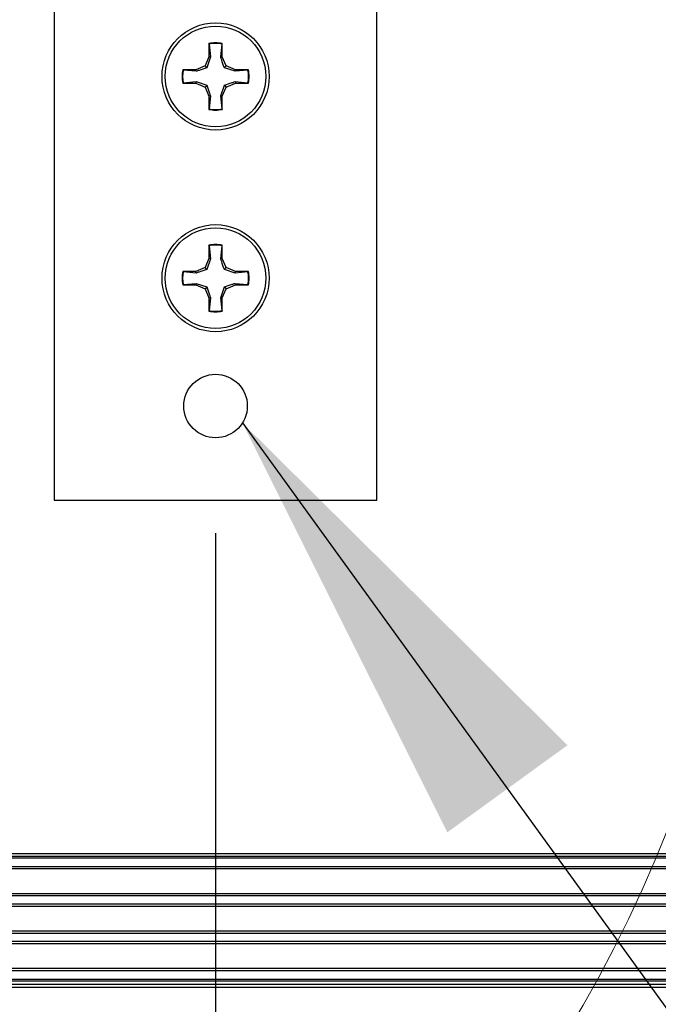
# Model space of a CAD drawing. Header units: inches. Extents: x 0.3 to 33.8, y 0.2 to 21.7.
# Tile 58 of 75: x 25.27 to 25.468, y 9.69 to 9.996. Entities that reach past the tile are written whole.
import ezdxf

# ---------------------------------------------------------------- set-up
doc = ezdxf.new("R2010")
doc.units = ezdxf.units.IN
doc.header["$MEASUREMENT"] = 0
doc.layers.add('BORDERS', color=7, linetype='Continuous')
doc.styles.add('SLDTEXTSTYLE0', font='TXT', dxfattribs={"width": 0.75})
doc.dimstyles.new('SLDDIMSTYLE2', dxfattribs={"dimtxt": 0.1377952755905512, "dimasz": 0.14, "dimexe": 0, "dimexo": 0.0625, "dimgap": 0.0344488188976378, "dimtad": 1, "dimdec": 3, "dimlfac": 10, "dimrnd": 1e-09, "dimzin": 12, "dimdsep": 46, "dimtxsty": 'SLDTEXTSTYLE0', "dimblk1": 'CLOSED', "dimblk2": 'CLOSED', "dimsah": 1, "dimcen": 0.09, "dimadec": 0, "dimazin": 3, "dimtfac": 1, "dimtdec": 3, "dimtmove": 0, "dimatfit": 0, "dimldrblk": 'CLOSED', "dimfxl": 0, "dimfrac": 2, "dimtolj": 1, "dimtzin": 12, "dimarcsym": 0})
doc.dimstyles.new('SLDDIMSTYLE3', dxfattribs={"dimtxt": 0.18, "dimasz": 0.14, "dimexe": 0, "dimexo": 0.0625, "dimgap": 0, "dimtad": 0, "dimtih": 1, "dimtoh": 1, "dimdec": 0, "dimrnd": 1e-09, "dimzin": 0, "dimdsep": 46, "dimtxsty": 'Standard', "dimsah": 1, "dimcen": 0.09, "dimadec": 0, "dimazin": 0, "dimtfac": 0.14, "dimtdec": 0, "dimtofl": 0, "dimtmove": 0, "dimatfit": 3, "dimfxl": 0, "dimfrac": 2, "dimtolj": 1, "dimtzin": 0, "dimarcsym": 0})

# ---------------------------------------------------------------- blocks, each defined once
blk = doc.blocks.new('_Closed')
at = {"color": 0, "linetype": 'ByBlock', "lineweight": -2}
for p, q in [((-1, 0.166667), (0, 0)), ((-1, 0.166667), (-1, -0.166667)), ((0, 0), (-1, -0.166667)), ((0, 0), (-1, 0))]:
    blk.add_line(p, q, dxfattribs=at)
blk = doc.blocks.new('_D_8')
at = {"layer": 'BORDERS'}
for p, q in [((24.83900498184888, 9.836496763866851), (24.83900498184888, 8.476502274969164)), ((25.08506797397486, 9.757520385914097), (25.08506797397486, 8.476502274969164)), ((24.22242825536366, 8.94078895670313), (24.18044375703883, 8.94078895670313)), ((24.18044375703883, 8.94078895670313), (24.18044375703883, 8.722038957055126)), ((24.42605905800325, 8.940788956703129), (24.46804355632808, 8.940788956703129)), ((24.46804355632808, 8.940788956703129), (24.46804355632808, 8.722038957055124)), ((24.18044375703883, 8.722038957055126), (24.22242825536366, 8.722038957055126)), ((24.46804355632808, 8.722038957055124), (24.42605905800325, 8.722038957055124)), ((24.83900498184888, 8.515872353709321), (24.04425129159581, 8.515872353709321)), ((25.08506797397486, 8.515872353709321), (24.83900498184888, 8.515872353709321)), ((25.08506797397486, 8.515872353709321), (25.33506797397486, 8.515872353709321))]:
    blk.add_line(p, q, dxfattribs=at)
at = {"layer": 'BORDERS', "xscale": 0.14, "yscale": 0.14}
blk.add_blockref('_Closed', (24.83900498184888, 8.515872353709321, -0.1940375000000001), dxfattribs=at)
at = {"layer": 'BORDERS', "xscale": 0.14, "yscale": 0.14, "rotation": 180.0000000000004}
blk.add_blockref('_Closed', (25.08506797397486, 8.515872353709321, -0.1940375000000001), dxfattribs=at)
at = {"layer": 'BORDERS', "char_height": 0.1377952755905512, "attachment_point": 1, "style": 'SLDTEXTSTYLE0'}
for s, insert in [('63', (24.22242825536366, 8.899666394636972)), ('2.461', (24.09515899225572, 8.693499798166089))]:
    blk.add_mtext(s, dxfattribs=dict(at, insert=insert))
blk = doc.blocks.new('_D_9')
at = {"layer": 'BORDERS'}
for p, q in [((25.33113096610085, 9.836496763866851), (25.33113096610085, 8.476502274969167)), ((25.08506797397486, 9.757520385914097), (25.08506797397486, 8.476502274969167)), ((25.70850199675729, 8.940788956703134), (25.66651749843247, 8.940788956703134)), ((25.66651749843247, 8.940788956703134), (25.66651749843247, 8.72203895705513)), ((25.91213279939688, 8.940788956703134), (25.95411729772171, 8.940788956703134)), ((25.95411729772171, 8.940788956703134), (25.95411729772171, 8.72203895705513)), ((25.66651749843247, 8.72203895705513), (25.70850199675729, 8.72203895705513)), ((25.95411729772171, 8.72203895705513), (25.91213279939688, 8.72203895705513)), ((25.08506797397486, 8.515872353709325), (24.83506797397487, 8.515872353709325)), ((25.08506797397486, 8.515872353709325), (25.33113096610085, 8.515872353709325)), ((25.33113096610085, 8.515872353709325), (26.09030975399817, 8.515872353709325))]:
    blk.add_line(p, q, dxfattribs=at)
at = {"layer": 'BORDERS', "xscale": 0.14, "yscale": 0.14}
blk.add_blockref('_Closed', (25.08506797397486, 8.515872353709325, -0.1940375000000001), dxfattribs=at)
at = {"layer": 'BORDERS', "xscale": 0.14, "yscale": 0.14, "rotation": 180.0000000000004}
blk.add_blockref('_Closed', (25.33113096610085, 8.515872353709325, -0.1940375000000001), dxfattribs=at)
at = {"layer": 'BORDERS', "char_height": 0.1377952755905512, "attachment_point": 1, "style": 'SLDTEXTSTYLE0'}
for s, insert in [('63', (25.70850199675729, 8.899666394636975)), ('2.461', (25.58123273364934, 8.69349979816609))]:
    blk.add_mtext(s, dxfattribs=dict(at, insert=insert))

msp = doc.modelspace()

# ---------------------------------------------------------------- linework, layer by layer
at = {"color": 7, "linetype": 'Continuous', "lineweight": 25}
for p, q in [((25.28113096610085, 10.04673298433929), (25.28113096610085, 9.846732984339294)), ((25.38113096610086, 9.846732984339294), (25.38113096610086, 10.04673298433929)), ((25.32905096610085, 9.988172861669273), (25.32905096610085, 9.984117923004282)), ((25.3291275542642, 9.988030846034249), (25.32905096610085, 9.988172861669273)), ((25.3291275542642, 9.988030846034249), (25.32952986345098, 9.984022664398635)), ((25.33273206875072, 9.984022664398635), (25.33313437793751, 9.988030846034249)), ((25.33313437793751, 9.988030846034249), (25.33321096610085, 9.988172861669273)), ((25.33321096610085, 9.984117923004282), (25.33321096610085, 9.988172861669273)), ((25.32905096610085, 9.984117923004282), (25.32786330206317, 9.981250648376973)), ((25.32952986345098, 9.984022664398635), (25.32841530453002, 9.980698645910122)), ((25.32952986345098, 9.984022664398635), (25.32905096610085, 9.984117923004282)), ((25.33273206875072, 9.984022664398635), (25.33321096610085, 9.984117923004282)), ((25.33439863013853, 9.981250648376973), (25.33321096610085, 9.984117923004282)), ((25.32499602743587, 9.980062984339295), (25.32094108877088, 9.980062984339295)), ((25.3210831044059, 9.979986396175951), (25.32094108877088, 9.980062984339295)), ((25.32509128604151, 9.979584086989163), (25.3210831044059, 9.979986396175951)), ((25.32786330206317, 9.981250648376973), (25.32499602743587, 9.980062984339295)), ((25.32509128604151, 9.979584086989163), (25.32499602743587, 9.980062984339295)), ((25.32841530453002, 9.980698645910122), (25.32786330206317, 9.981250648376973)), ((25.33384662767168, 9.980698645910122), (25.33439863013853, 9.981250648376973)), ((25.3371706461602, 9.979584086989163), (25.33384662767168, 9.980698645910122)), ((25.33726590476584, 9.980062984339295), (25.33439863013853, 9.981250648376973)), ((25.3371706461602, 9.979584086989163), (25.33726590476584, 9.980062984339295)), ((25.34117882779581, 9.979986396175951), (25.3371706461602, 9.979584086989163)), ((25.34132084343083, 9.980062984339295), (25.33726590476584, 9.980062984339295)), ((25.34117882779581, 9.979986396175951), (25.34132084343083, 9.980062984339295)), ((25.3210831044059, 9.975979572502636), (25.32094108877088, 9.975902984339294)), ((25.32094108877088, 9.975902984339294), (25.32499602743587, 9.975902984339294)), ((25.3210831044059, 9.975979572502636), (25.32509128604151, 9.976381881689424)), ((25.32509128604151, 9.976381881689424), (25.32499602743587, 9.975902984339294)), ((25.32499602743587, 9.975902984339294), (25.32786330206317, 9.974715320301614)), ((25.32509128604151, 9.976381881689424), (25.32841530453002, 9.975267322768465)), ((25.32841530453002, 9.975267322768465), (25.32786330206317, 9.974715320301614)), ((25.32786330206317, 9.974715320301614), (25.32905096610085, 9.971848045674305)), ((25.33273206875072, 9.971943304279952), (25.33384662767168, 9.975267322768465)), ((25.33321096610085, 9.971848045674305), (25.33439863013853, 9.974715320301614)), ((25.33384662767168, 9.975267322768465), (25.33439863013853, 9.974715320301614)), ((25.33439863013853, 9.974715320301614), (25.33726590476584, 9.975902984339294)), ((25.3371706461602, 9.976381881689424), (25.33726590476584, 9.975902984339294)), ((25.3371706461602, 9.976381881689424), (25.34117882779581, 9.975979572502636)), ((25.33726590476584, 9.975902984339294), (25.34132084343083, 9.975902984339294)), ((25.34117882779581, 9.975979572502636), (25.34132084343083, 9.975902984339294)), ((25.32952986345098, 9.971943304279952), (25.32905096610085, 9.971848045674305)), ((25.32905096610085, 9.971848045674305), (25.32905096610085, 9.967793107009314)), ((25.32952986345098, 9.971943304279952), (25.3291275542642, 9.967935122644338)), ((25.33313437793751, 9.967935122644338), (25.33273206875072, 9.971943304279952)), ((25.33273206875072, 9.971943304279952), (25.33321096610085, 9.971848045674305)), ((25.33321096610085, 9.967793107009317), (25.33321096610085, 9.971848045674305)), ((25.3291275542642, 9.967935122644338), (25.32905096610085, 9.967793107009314)), ((25.33313437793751, 9.967935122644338), (25.33321096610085, 9.967793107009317)), ((25.32905096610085, 9.925672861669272), (25.32905096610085, 9.921617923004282)), ((25.3291275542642, 9.92553084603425), (25.32905096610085, 9.925672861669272)), ((25.3291275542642, 9.92553084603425), (25.32952986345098, 9.921522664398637)), ((25.33273206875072, 9.921522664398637), (25.33313437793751, 9.92553084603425)), ((25.33313437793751, 9.92553084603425), (25.33321096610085, 9.925672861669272)), ((25.33321096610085, 9.921617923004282), (25.33321096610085, 9.925672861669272)), ((25.32786330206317, 9.918750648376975), (25.32499602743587, 9.917562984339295)), ((25.32905096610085, 9.921617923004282), (25.32786330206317, 9.918750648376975)), ((25.32841530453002, 9.918198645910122), (25.32786330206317, 9.918750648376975)), ((25.32952986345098, 9.921522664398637), (25.32841530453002, 9.918198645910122)), ((25.32952986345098, 9.921522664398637), (25.32905096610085, 9.921617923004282)), ((25.33273206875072, 9.921522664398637), (25.33321096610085, 9.921617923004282)), ((25.33439863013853, 9.918750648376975), (25.33321096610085, 9.921617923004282)), ((25.33384662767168, 9.918198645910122), (25.33439863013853, 9.918750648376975)), ((25.33726590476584, 9.917562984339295), (25.33439863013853, 9.918750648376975)), ((25.32499602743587, 9.917562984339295), (25.32094108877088, 9.917562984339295)), ((25.3210831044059, 9.917486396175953), (25.32094108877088, 9.917562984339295)), ((25.32509128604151, 9.917084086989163), (25.3210831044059, 9.917486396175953)), ((25.32509128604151, 9.917084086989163), (25.32499602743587, 9.917562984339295)), ((25.3371706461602, 9.917084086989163), (25.33384662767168, 9.918198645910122)), ((25.3371706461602, 9.917084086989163), (25.33726590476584, 9.917562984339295)), ((25.34117882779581, 9.917486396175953), (25.3371706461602, 9.917084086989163)), ((25.34132084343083, 9.917562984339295), (25.33726590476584, 9.917562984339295)), ((25.34117882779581, 9.917486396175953), (25.34132084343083, 9.917562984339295)), ((25.3210831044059, 9.913479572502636), (25.32094108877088, 9.913402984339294)), ((25.32094108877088, 9.913402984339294), (25.32499602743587, 9.913402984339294)), ((25.3210831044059, 9.913479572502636), (25.32509128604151, 9.913881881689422)), ((25.32509128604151, 9.913881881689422), (25.32499602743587, 9.913402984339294)), ((25.32499602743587, 9.913402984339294), (25.32786330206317, 9.912215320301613)), ((25.32509128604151, 9.913881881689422), (25.32841530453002, 9.912767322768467)), ((25.32841530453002, 9.912767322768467), (25.32786330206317, 9.912215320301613)), ((25.33273206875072, 9.90944330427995), (25.33384662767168, 9.912767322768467)), ((25.33384662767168, 9.912767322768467), (25.33439863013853, 9.912215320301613)), ((25.33439863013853, 9.912215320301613), (25.33726590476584, 9.913402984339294)), ((25.3371706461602, 9.913881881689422), (25.33726590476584, 9.913402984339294)), ((25.3371706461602, 9.913881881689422), (25.34117882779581, 9.913479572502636)), ((25.33726590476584, 9.913402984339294), (25.34132084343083, 9.913402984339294)), ((25.34117882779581, 9.913479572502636), (25.34132084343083, 9.913402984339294)), ((25.32786330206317, 9.912215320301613), (25.32905096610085, 9.909348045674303)), ((25.33321096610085, 9.909348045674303), (25.33439863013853, 9.912215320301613)), ((25.32952986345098, 9.90944330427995), (25.32905096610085, 9.909348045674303)), ((25.32905096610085, 9.909348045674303), (25.32905096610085, 9.905293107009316)), ((25.32952986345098, 9.90944330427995), (25.3291275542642, 9.905435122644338)), ((25.33313437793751, 9.905435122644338), (25.33273206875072, 9.90944330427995)), ((25.33273206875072, 9.90944330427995), (25.33321096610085, 9.909348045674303)), ((25.33321096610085, 9.905293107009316), (25.33321096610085, 9.909348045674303)), ((25.3291275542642, 9.905435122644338), (25.32905096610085, 9.905293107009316)), ((25.33313437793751, 9.905435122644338), (25.33321096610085, 9.905293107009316)), ((25.28113096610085, 9.846732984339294), (25.38113096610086, 9.846732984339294)), ((20.33694297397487, 9.737232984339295), (29.83319297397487, 9.737232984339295)), ((29.83319297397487, 9.736232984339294), (20.33694297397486, 9.736232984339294)), ((29.83206797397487, 9.735732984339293), (20.33806797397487, 9.735732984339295)), ((29.83206797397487, 9.733114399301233), (20.33806797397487, 9.733114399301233)), ((29.83206797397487, 9.732435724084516), (20.33806797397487, 9.732435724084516)), ((29.83206797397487, 9.724730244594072), (20.33806797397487, 9.724730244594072)), ((29.83206797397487, 9.724051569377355), (20.33806797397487, 9.724051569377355)), ((29.83206797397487, 9.721514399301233), (20.33806797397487, 9.721514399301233)), ((29.83206797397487, 9.720835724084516), (20.33806797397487, 9.720835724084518)), ((29.83206797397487, 9.71313024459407), (20.33806797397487, 9.713130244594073)), ((29.83206797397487, 9.712451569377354), (20.33806797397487, 9.712451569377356)), ((29.83206797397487, 9.709914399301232), (20.33806797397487, 9.709914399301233)), ((29.83206797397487, 9.709235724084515), (20.33806797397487, 9.709235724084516)), ((29.83206797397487, 9.701530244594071), (20.33806797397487, 9.701530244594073)), ((29.83206797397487, 9.700851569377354), (20.33806797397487, 9.700851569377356)), ((20.29506797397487, 9.697732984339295), (29.87506797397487, 9.697732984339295)), ((20.29506797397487, 9.696732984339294), (29.87506797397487, 9.696732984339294)), ((20.33806797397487, 9.698232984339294), (29.83206797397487, 9.698232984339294)), ((29.87506797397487, 9.695732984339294), (20.29506797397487, 9.695732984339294))]:
    msp.add_line(p, q, dxfattribs=at)
at = {"color": 7, "linetype": 'Continuous', "lineweight": 18}
msp.add_circle((25.08506797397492, 9.896732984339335), 0.4149657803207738, dxfattribs=at)
at = {"color": 7, "linetype": 'Continuous', "lineweight": 25}
for centre, radius in [((25.33113096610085, 9.977982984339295), 0.01660000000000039), ((25.33113096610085, 9.977982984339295), 0.01560000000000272), ((25.33113096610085, 9.915482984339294), 0.01660000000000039), ((25.33113096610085, 9.915482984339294), 0.01559999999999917), ((25.33113096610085, 9.875866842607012), 0.009842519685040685)]:
    msp.add_circle(centre, radius, dxfattribs=at)
for centre, radius, start, end in [((25.33113096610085, 9.977982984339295), 0.01040000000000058, 78.46304096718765, 101.5369590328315), ((25.33113096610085, 9.977982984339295), 0.01024564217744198, 78.72384933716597, 101.2761506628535), ((25.33113096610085, 9.977982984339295), 0.01040000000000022, 168.4630409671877, 191.5369590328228), ((25.33113096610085, 9.977982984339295), 0.01024564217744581, 168.7238493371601, 191.2761506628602), ((25.33113096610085, 9.977982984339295), 0.01024564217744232, 348.7238493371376, 11.27615066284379), ((25.33113096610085, 9.977982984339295), 0.01040000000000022, 348.4630409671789, 11.53695903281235), ((25.33113096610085, 9.977982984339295), 0.01040000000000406, 258.4630409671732, 281.5369590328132), ((25.33113096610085, 9.977982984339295), 0.01024564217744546, 258.7238493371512, 281.276150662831), ((25.33113096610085, 9.915482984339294), 0.01040000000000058, 78.46304096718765, 101.5369590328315), ((25.33113096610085, 9.915482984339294), 0.01024564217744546, 78.72384933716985, 101.2761506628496), ((25.33113096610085, 9.915482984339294), 0.01040000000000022, 168.4630409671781, 191.5369590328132), ((25.33113096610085, 9.915482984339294), 0.01024564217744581, 168.7238493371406, 191.2761506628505), ((25.33113096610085, 9.915482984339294), 0.01024564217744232, 348.7238493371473, 11.27615066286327), ((25.33113096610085, 9.915482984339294), 0.01040000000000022, 348.4630409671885, 11.53695903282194), ((25.33113096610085, 9.915482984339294), 0.01040000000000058, 258.4630409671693, 281.5369590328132), ((25.33113096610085, 9.915482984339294), 0.01024564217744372, 258.7238493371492, 281.2761506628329)]:
    msp.add_arc(centre, radius, start, end, dxfattribs=at)
for points, knots in [([(25.33384662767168, 9.980698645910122), (25.33355899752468, 9.981527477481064), (25.33315132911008, 9.982702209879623), (25.33282743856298, 9.983722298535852), (25.33273206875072, 9.984022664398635)], [0, 0, 0, 0, 0.705549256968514, 0.9999999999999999, 0.9999999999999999, 0.9999999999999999, 0.9999999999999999]), ([(25.32841530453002, 9.980698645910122), (25.32758647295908, 9.980411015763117), (25.32641174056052, 9.980003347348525), (25.32539165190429, 9.979679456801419), (25.32509128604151, 9.979584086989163)], [0, 0, 0, 0, 0.7055492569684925, 1, 1, 1, 1]), ([(25.32841530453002, 9.975267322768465), (25.32870293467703, 9.974438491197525), (25.32911060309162, 9.973263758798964), (25.32943449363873, 9.972243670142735), (25.32952986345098, 9.971943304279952)], [0, 0, 0, 0, 0.7055492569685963, 1, 1, 1, 1]), ([(25.33384662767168, 9.975267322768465), (25.33467545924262, 9.97555495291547), (25.33585019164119, 9.975962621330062), (25.33687028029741, 9.976286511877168), (25.3371706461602, 9.976381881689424)], [0, 0, 0, 0, 0.7055492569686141, 0.9999999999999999, 0.9999999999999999, 0.9999999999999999, 0.9999999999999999]), ([(25.33384662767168, 9.918198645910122), (25.33355899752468, 9.919027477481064), (25.33315132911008, 9.920202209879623), (25.33282743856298, 9.921222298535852), (25.33273206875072, 9.921522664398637)], [0, 0, 0, 0, 0.7055492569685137, 1, 1, 1, 1]), ([(25.32841530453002, 9.918198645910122), (25.32758647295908, 9.917911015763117), (25.32641174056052, 9.917503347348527), (25.32539165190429, 9.91717945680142), (25.32509128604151, 9.917084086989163)], [0, 0, 0, 0, 0.7055492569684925, 1, 1, 1, 1]), ([(25.32841530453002, 9.912767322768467), (25.32870293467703, 9.911938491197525), (25.32911060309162, 9.910763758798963), (25.32943449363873, 9.909743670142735), (25.32952986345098, 9.90944330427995)], [0, 0, 0, 0, 0.7055492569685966, 1, 1, 1, 1]), ([(25.33384662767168, 9.912767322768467), (25.33467545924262, 9.91305495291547), (25.33585019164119, 9.913462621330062), (25.33687028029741, 9.913786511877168), (25.3371706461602, 9.913881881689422)], [0, 0, 0, 0, 0.7055492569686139, 1, 1, 1, 1])]:
    msp.add_open_spline(points, degree=3, knots=knots, dxfattribs=at)

# ---------------------------------------------------------------- dimensions: what is measured, and where the dimension line sits
at = {"layer": 'BORDERS'}
for base, p2, picture, middle in [((24.83900498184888, 8.515872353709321), (24.83900498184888, 9.875866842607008), '_D_8', (24.32424365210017, 8.515872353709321)), ((25.33113096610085, 8.515872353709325), (25.33113096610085, 9.875866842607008), '_D_9', (25.81031739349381, 8.515872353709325))]:
    dim = msp.add_linear_dim(base=base, p1=(25.08506797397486, 9.796890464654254), p2=p2, dimstyle='SLDDIMSTYLE2', dxfattribs=at)
    dim.commit()
    dim.dimension.update_dxf_attribs({"geometry": picture, "text_midpoint": middle, "dimtype": 160})

# ---------------------------------------------------------------- leaders
msp.add_leader([(25.33946691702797, 9.870633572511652), (25.71985114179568, 9.34568640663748)], dimstyle='SLDDIMSTYLE3', dxfattribs=at)

doc.saveas('drawing.dxf')
